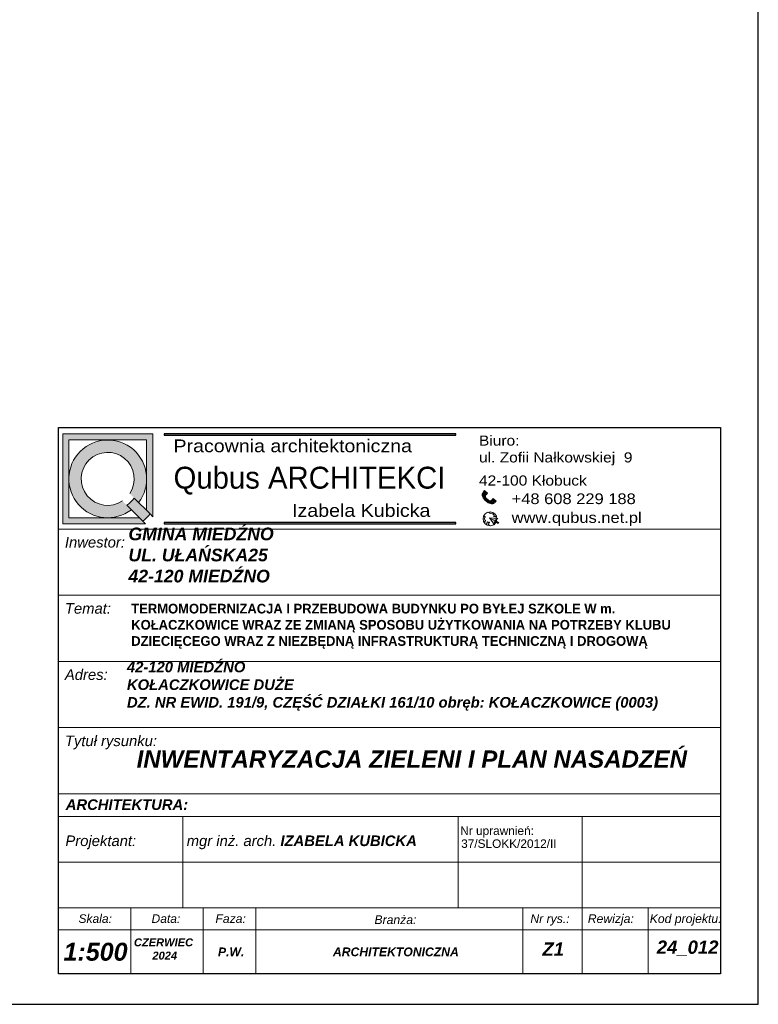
# Model space of a CAD drawing. Extents: x 40810 to 6568062, y -66833 to 5647073.
# Tile 30 of 35: x 6567936 to 6567992, y 5646768 to 5646843. Entities that reach past the tile are written whole.
import ezdxf
from ezdxf.enums import TextEntityAlignment as Align

# ---------------------------------------------------------------- set-up
doc = ezdxf.new("R2010")
doc.units = 0
doc.header["$MEASUREMENT"] = 0
doc.linetypes.add('ArchiTECH.PC Solid Line Type', pattern=[0])
doc.layers.get('0').update_dxf_attribs({"linetype": 'CONTINUOUS'})
doc.layers.add('a3', color=3, linetype='CONTINUOUS', lineweight=30, plot=False)
doc.layers.add('wymiarowanie', color=176, linetype='CONTINUOUS', lineweight=9)
doc.styles.add('ArchiTECHStyle1', font='arial.ttf', dxfattribs={"height": 0.16})
doc.styles.add('Roman', font='SIMPLEX')
doc.styles.get("Standard").update_dxf_attribs({"font": 'GOTHIC.TTF'})

msp = doc.modelspace()

# ---------------------------------------------------------------- hatches: boundary and pattern name
for points in [[(6567946.654, 5646811.336), (6567946.654, 5646811.233), (6567968.685, 5646811.233), (6567968.685, 5646811.336)], [(6567946.654, 5646804.633), (6567946.654, 5646804.53), (6567968.685, 5646804.53), (6567968.685, 5646804.633)]]:
    msp.add_hatch(color=256).paths.add_polyline_path(points)
at = {"layer": 'wymiarowanie'}
h = msp.add_hatch(color=7, dxfattribs=at)
h.paths.add_polyline_path([(6567938.986, 5646811.336), (6567945.792, 5646811.336), (6567945.792, 5646805.077), (6567945.586, 5646805.284), (6567945.325, 5646805.545), (6567945.325, 5646807.933), (6567945.325, 5646810.869), (6567942.389, 5646810.869), (6567939.453, 5646810.869), (6567939.453, 5646807.933), (6567939.453, 5646804.997), (6567942.389, 5646804.997), (6567944.777, 5646804.997), (6567945.038, 5646804.736), (6567945.244, 5646804.53), (6567938.986, 5646804.53)])
h.paths.add_polyline_path([(6567939.453, 5646807.933, -0.414214), (6567942.389, 5646810.869, -0.414214), (6567945.325, 5646807.933, -0.164764), (6567944.72, 5646806.149), (6567944.386, 5646806.483), (6567944.051, 5646806.818, 10.245542), (6567943.504, 5646806.271), (6567943.839, 5646805.935), (6567944.173, 5646805.602, -0.164764), (6567942.389, 5646804.997, -0.414214)])
h = msp.add_hatch(color=7, dxfattribs=at)
h.paths.add_polyline_path([(6567971.058, 5646806.4), (6567970.955, 5646806.493, -0.225702), (6567970.929, 5646806.648), (6567970.684, 5646806.869, 0.192399), (6567970.738, 5646806.503, 0.072563), (6567970.934, 5646806.262)])
h.paths.add_polyline_path([(6567970.745, 5646806.937), (6567970.973, 5646806.732), (6567971.074, 5646806.844), (6567970.846, 5646807.049)])
for color, points in [(1, [(6567943.839, 5646805.935, 0.078874), (6567944.386, 5646806.483), (6567944.72, 5646806.149), (6567945.325, 5646805.545), (6567945.586, 5646805.284, -0.046709), (6567945.038, 5646804.736), (6567944.777, 5646804.997), (6567944.173, 5646805.602)]), (7, [(6567971.577, 5646804.497, 0.011425), (6567971.595, 5646804.512), (6567971.596, 5646804.47)]), (7, [(6567971.783, 5646804.94), (6567971.861, 5646804.933), (6567971.783, 5646804.889, 0.012234), (6567971.783, 5646804.914, 0.012394)])]:
    msp.add_hatch(color=color, dxfattribs=at).paths.add_polyline_path(points)
h = msp.add_hatch(color=7, dxfattribs=at)
h.paths.add_polyline_path([(6567971.058, 5646806.4), (6567971.161, 5646806.307, 0.225702), (6567971.319, 5646806.297), (6567971.564, 5646806.076, -0.192399), (6567971.194, 5646806.092, -0.072563), (6567970.934, 5646806.262)])
h.paths.add_polyline_path([(6567971.625, 5646806.144), (6567971.397, 5646806.35), (6567971.498, 5646806.462), (6567971.726, 5646806.256)])
h = msp.add_hatch(color=7, dxfattribs=at)
h.paths.add_polyline_path([(6567971.225, 5646804.989), (6567971.736, 5646804.697, -0.017213), (6567971.72, 5646804.665), (6567971.67, 5646804.694, 0.008189), (6567971.668, 5646804.695, 0.53975), (6567971.594, 5646804.655), (6567971.595, 5646804.512, -0.011425), (6567971.577, 5646804.497)])
h.paths.add_polyline_path([(6567971.225, 5646804.989), (6567971.783, 5646804.94, -0.012394), (6567971.783, 5646804.914, -0.012234), (6567971.783, 5646804.889), (6567971.7, 5646804.841, 0.53975), (6567971.704, 5646804.757, 0.008189), (6567971.705, 5646804.756), (6567971.75, 5646804.731, -0.017324), (6567971.736, 5646804.697)])
h.paths.add_polyline_path([(6567970.828, 5646805.215, 0.420099), (6567970.853, 5646805.09, -0.536996), (6567970.876, 5646805.02, 0.201629), (6567970.854, 5646804.889, 0.107022), (6567970.912, 5646804.806, 0), (6567970.912, 5646804.806, -0.436557), (6567970.912, 5646804.763, 0.147081), (6567970.861, 5646804.719, 0.207035), (6567970.855, 5646804.656, -0.421728), (6567970.833, 5646804.606, -0.319958)])
h.paths.add_polyline_path([(6567970.926, 5646804.507, 0.496102), (6567971.014, 5646804.559, -0.192582), (6567971.036, 5646804.673, -0.36114), (6567971.11, 5646804.671, 0.367411), (6567971.192, 5646804.658, -1.020857), (6567971.219, 5646804.644, -0.11859), (6567971.159, 5646804.576, 0.324733), (6567971.154, 5646804.495, 0.305926), (6567971.304, 5646804.391, -0.195201)])
h.paths.add_polyline_path([(6567971.104, 5646805.417, -0.234986), (6567971.566, 5646805.34, 0.527816), (6567971.501, 5646805.255, 0.127269), (6567971.422, 5646805.288, -0.120709), (6567971.238, 5646805.353, 0.09778)])
h.paths.add_polyline_path([(6567971.534, 5646805.097, 0.337925), (6567971.564, 5646805.162, 0.273312), (6567971.753, 5646805.089, -0.023505), (6567971.768, 5646805.042, -0.126715)])
h.paths.add_polyline_path([(6567971.736, 5646804.697, 0.017324), (6567971.75, 5646804.731), (6567971.918, 5646804.635), (6567971.9, 5646804.603)])
h.paths.add_polyline_path([(6567971.736, 5646804.697), (6567971.9, 5646804.603), (6567971.882, 5646804.572), (6567971.72, 5646804.665, 0.017213)])

# ---------------------------------------------------------------- linework, layer by layer
at = {"color": 7}
for p, q in [((6567945.586, 5646805.284), (6567945.792, 5646805.077)), ((6567945.038, 5646804.736), (6567945.244, 5646804.53))]:
    msp.add_line(p, q, dxfattribs=at)
for points in [[(6567946.654, 5646811.336), (6567946.654, 5646811.233), (6567968.685, 5646811.233), (6567968.685, 5646811.336)], [(6567946.654, 5646804.633), (6567946.654, 5646804.53), (6567968.685, 5646804.53), (6567968.685, 5646804.633)]]:
    msp.add_lwpolyline(points, close=True)
at = {"layer": 'a3'}
msp.add_lwpolyline([(6567721.593, 5646916.749), (6567721.593, 5646768.249), (6567991.52, 5646768.249), (6567991.52, 5646916.749), (6567721.593, 5646916.749)], dxfattribs=at)
at = {"layer": 'wymiarowanie', "color": 0, "linetype": 'ArchiTECH.PC Solid Line Type', "lineweight": 9}
for p, q in [((6567938.659, 5646784.145), (6567938.659, 5646809.145)), ((6567938.659, 5646804.145), (6567988.659, 5646804.145)), ((6567938.659, 5646799.145), (6567988.659, 5646799.145)), ((6567938.659, 5646794.145), (6567988.659, 5646794.145)), ((6567938.659, 5646789.145), (6567988.659, 5646789.145)), ((6567938.659, 5646777.425), (6567938.659, 5646784.145)), ((6567938.659, 5646784.145), (6567988.659, 5646784.145)), ((6567938.659, 5646782.425), (6567988.659, 5646782.425)), ((6567948.057, 5646782.425), (6567948.057, 5646775.543)), ((6567968.855, 5646782.425), (6567968.855, 5646775.543)), ((6567978.222, 5646782.425), (6567978.222, 5646775.543)), ((6567938.659, 5646778.984), (6567988.659, 5646778.984)), ((6567938.659, 5646775.543), (6567988.659, 5646775.543)), ((6567938.659, 5646775.543), (6567988.659, 5646775.543)), ((6567938.659, 5646775.543), (6567988.659, 5646775.543)), ((6567938.659, 5646775.543), (6567988.659, 5646775.543)), ((6567938.659, 5646775.543), (6567988.659, 5646775.543)), ((6567938.659, 5646775.543), (6567988.659, 5646775.543)), ((6567944.128, 5646775.543), (6567944.128, 5646770.543)), ((6567949.597, 5646775.543), (6567949.597, 5646770.543)), ((6567953.578, 5646775.543), (6567953.578, 5646770.543)), ((6567973.74, 5646775.543), (6567973.74, 5646770.543)), ((6567978.222, 5646775.543), (6567978.222, 5646770.543)), ((6567983.19, 5646775.543), (6567983.19, 5646770.543)), ((6567938.659, 5646773.877), (6567988.659, 5646773.877)), ((6567938.659, 5646770.543), (6567988.659, 5646770.543))]:
    msp.add_line(p, q, dxfattribs=at)
at = {"layer": 'wymiarowanie', "color": 7}
for p, q in [((6567970.684, 5646806.869), (6567970.929, 5646806.648)), ((6567970.846, 5646807.049), (6567970.745, 5646806.937)), ((6567970.745, 5646806.937), (6567970.973, 5646806.732)), ((6567970.846, 5646807.049), (6567971.074, 5646806.844)), ((6567970.973, 5646806.732), (6567971.074, 5646806.844)), ((6567970.955, 5646806.493), (6567971.396, 5646806.096)), ((6567971.564, 5646806.076), (6567971.319, 5646806.297)), ((6567971.397, 5646806.35), (6567971.498, 5646806.462)), ((6567971.625, 5646806.144), (6567971.397, 5646806.35)), ((6567971.726, 5646806.256), (6567971.498, 5646806.462)), ((6567971.726, 5646806.256), (6567971.625, 5646806.144)), ((6567971.861, 5646804.933), (6567971.225, 5646804.989)), ((6567971.225, 5646804.989), (6567971.9, 5646804.603)), ((6567971.596, 5646804.47), (6567971.225, 5646804.989)), ((6567971.594, 5646804.655), (6567971.596, 5646804.47)), ((6567971.668, 5646804.695), (6567971.882, 5646804.572)), ((6567971.7, 5646804.841), (6567971.861, 5646804.933)), ((6567971.704, 5646804.757), (6567971.918, 5646804.635)), ((6567971.9, 5646804.603), (6567971.882, 5646804.572)), ((6567971.9, 5646804.603), (6567971.918, 5646804.635))]:
    msp.add_line(p, q, dxfattribs=at)
at = {"layer": 'wymiarowanie', "color": 1}
for p, q in [((6567945.038, 5646804.736), (6567943.839, 5646805.935)), ((6567945.586, 5646805.284), (6567944.386, 5646806.483))]:
    msp.add_line(p, q, dxfattribs=at)
at = {"layer": 'wymiarowanie', "color": 0, "lineweight": 30}
msp.add_lwpolyline([(6567938.659, 5646811.806), (6567988.659, 5646811.806), (6567988.659, 5646770.543), (6567938.659, 5646770.543)], close=True, dxfattribs=at)
at = {"layer": 'wymiarowanie', "color": 7}
for points in [[(6567945.792, 5646805.077), (6567945.792, 5646811.336), (6567938.986, 5646811.336), (6567938.986, 5646804.53), (6567945.244, 5646804.53)], [(6567945.325, 5646805.545), (6567945.325, 5646810.869), (6567939.453, 5646810.869), (6567939.453, 5646804.997), (6567944.777, 5646804.997)]]:
    msp.add_lwpolyline(points, dxfattribs=at)
at = {"layer": 'wymiarowanie', "color": 7, "lineweight": 13}
msp.add_circle((6567971.258, 5646804.914), 0.525, dxfattribs=at)
at = {"layer": 'wymiarowanie', "color": 7}
for centre, radius, start, end in [((6567942.389, 5646807.933), 2.936, 322.57509, 307.42491), ((6567942.389, 5646807.933), 2.002, 326.14921, 303.85079), ((6567971.168, 5646806.754), 0.498, 166.67957, 210.24197), ((6567971.105, 5646806.599), 0.184, 164.31579, 215.19037), ((6567971.663, 5646807.053), 1.076, 210.73037, 227.33158), ((6567971.645, 5646807.07), 1.076, 228.6417, 245.24291), ((6567971.251, 5646806.468), 0.184, 240.78291, 291.65748), ((6567971.399, 5646806.546), 0.498, 245.7313, 289.2937), ((6567942.389, 5646807.933), 4.152, 309.65143, 320.34857), ((6567970.902, 5646805.165), 0.0895, 145.81652, 236.96537), ((6567970.841, 5646805.047), 0.0443, 321.3211, 74.26354), ((6567971.012, 5646805.046), 0.382, 53.63525, 75.97372), ((6567971.464, 5646805.695), 0.41, 236.50654, 264.03785), ((6567971.398, 5646805.118), 0.172, 14.92604, 81.86713), ((6567971.563, 5646805.275), 0.0649, 87.29907, 197.66328), ((6567971.506, 5646805.149), 0.0589, 297.9169, 12.60242), ((6567971.757, 5646805.524), 0.482, 242.38997, 271.27687), ((6567971.72, 5646805.286), 0.2, 218.55427, 279.6995), ((6567970.82, 5646804.641), 0.0379, 291.2453, 22.71136), ((6567971.02, 5646804.928), 0.171, 147.73007, 193.32869), ((6567970.932, 5646804.68), 0.0809, 150.948, 197.73589), ((6567971.075, 5646804.981), 0.239, 202.61984, 227.05452), ((6567970.958, 5646804.656), 0.116, 113.52157, 146.9902), ((6567970.892, 5646804.784), 0.0293, 313.10427, 47.44022), ((6567970.951, 5646804.566), 0.0638, 247.55357, 353.09799), ((6567971.168, 5646804.588), 0.157, 147.18676, 190.78958), ((6567971.072, 5646804.628), 0.0575, 48.68881, 128.11552), ((6567971.158, 5646804.713), 0.0646, 221.07993, 301.77551), ((6567971.212, 5646804.532), 0.069, 140.11365, 212.07498), ((6567971.306, 5646804.554), 0.163, 201.19555, 269.23648), ((6567971.047, 5646804.734), 0.193, 305.31298, 332.36541), ((6567971.206, 5646804.652), 0.015, 330.54592, 152.91123), ((6567971.644, 5646804.65), 0.0503, 59.2997, 174.60823), ((6567971.73, 5646804.8), 0.0503, 125.86793, 241.17645)]:
    msp.add_arc(centre, radius, start, end, dxfattribs=at)
at = {"layer": 'wymiarowanie', "color": 1}
msp.add_arc((6567942.389, 5646807.933), 2.469, 305.9804, 324.0196, dxfattribs=at)

# ---------------------------------------------------------------- texts
at = {"attachment_point": 1}
for s, insert, char_height, width in [('{\\fCentury Gothic|b0|i0|c238|p34;\\W1.15;\\T1;Biuro:\\Pul. Zofii Nałkowskiej  9}', (6567970.425, 5646811.207), 0.76196, 29.66769), ('{\\fCentury Gothic|b0|i0|c238|p34;\\W1.15;Pracownia architektoniczna}', (6567947.356, 5646810.907), 0.96206, 21.73406), ('\\pt6;{\\fCentury Gothic|b0|i0|c238|p34;\\W1.15000x;42-100 Kłobuck}', (6567970.425, 5646808.19), 0.76196, 29.66769), ('{\\fCentury Gothic|b0|i0|c238|p34;\\W1.15;+48 608 229 188}', (6567972.892, 5646806.835), 0.80883, 31.49282), ('{\\fCentury Gothic|b0|i0|c238|p34;\\W1.15;Izabela Kubicka}', (6567956.31, 5646806.027), 0.96206, 21.73406), ('{\\fCentury Gothic|b0|i0|c238|p34;\\W1.15;www.qubus.net.pl}', (6567972.892, 5646805.417), 0.80883, 31.49282)]:
    msp.add_mtext(s, dxfattribs=dict(at, insert=insert, char_height=char_height, width=width))
at = {"insert": (6567944.165, 5646798.5), "char_height": 0.733333, "width": 44.49427, "attachment_point": 1, "style": 'Roman'}
msp.add_mtext('{\\fCentury Gothic|b1|i0|c238|p34;TERMOMODERNIZACJA I PRZEBUDOWA BUDYNKU PO BYŁEJ SZKOLE W m. KOŁACZKOWICE WRAZ ZE ZMIANĄ SPOSOBU UŻYTKOWANIA NA POTRZEBY KLUBU DZIECIĘCEGO WRAZ Z NIEZBĘDNĄ INFRASTRUKTURĄ TECHNICZNĄ I DROGOWĄ}', dxfattribs=at)
at = {"layer": 'wymiarowanie', "color": 0, "style": 'ArchiTECHStyle1'}
for s, p in [('Nr uprawnień:', (6567969.01, 5646780.848)), ('37/SLOKK/2012/II', (6567969.079, 5646779.872))]:
    msp.add_text(s, height=0.64, dxfattribs=at).set_placement(p, align=Align.BOTTOM_LEFT)
at = {"layer": 'wymiarowanie', "color": 7, "insert": (6567947.36, 5646808.849), "char_height": 1.65424, "width": 25.07895, "attachment_point": 1}
msp.add_mtext('{\\fCentury Gothic|b0|i0|c238|p34;Qubus ARCHITEKCI}', dxfattribs=at)
at = {"layer": 'wymiarowanie', "color": 1, "ltscale": 0.45, "attachment_point": 1}
for s, insert, char_height, width in [('{\\fArial|b1|i1|c238|p34;\\C7;GMINA MIEDŹNO\\PUL. UŁAŃSKA25\\P42-120 MIEDŹNO}', (6567943.953, 5646804.251), 0.9551, 54.28998), ('{\\fArial|b1|i1|c238|p34;\\C7;42-120 MIEDŹNO\\PKOŁACZKOWICE DUŻE\\P\\A1;DZ. NR EWID. 191/9, CZĘŚĆ DZIAŁKI 161/10 obręb: KOŁACZKOWICE (0003)}', (6567943.839, 5646794.124), 0.8, 44.82014)]:
    msp.add_mtext(s, dxfattribs=dict(at, insert=insert, char_height=char_height, width=width))
at = {"layer": 'wymiarowanie', "color": 0, "ltscale": 0.45, "attachment_point": 1}
for s, insert, char_height, width in [('{\\fArial CE|b0|i1|c238|p34;Inwestor:}', (6567939.155, 5646803.548), 0.79972, 50.79365), ('{\\fArial CE|b0|i1|c238|p34;Temat:}', (6567939.155, 5646798.548), 0.79972, 50.79365), ('{\\fArial CE|b0|i1|c238|p34;Adres:}', (6567939.155, 5646793.548), 0.79972, 50.79365), ('{\\fArial CE|b0|i1|c238|p34;Tytuł rysunku:}', (6567939.155, 5646788.548), 0.79972, 50.79365), ('{\\fArial|b1|i1|c238|p34;INWENTARYZACJA ZIELENI I PLAN NASADZEŃ}', (6567944.571, 5646787.421), 1.3, 50.79365), ('{\\fArial|b1|i1|c238|p34;ARCHITEKTURA:}', (6567939.217, 5646783.731), 0.79972, 50.79365), ('{\\fArial CE|b0|i1|c238|p34;Projektant:}', (6567939.194, 5646781), 0.79972, 50.79365), ('{\\fArial CE|b0|i1|c238|p34;mgr inż. arch. \\fArial CE|b1|i1|c238|p34;IZABELA KUBICKA}', (6567948.354, 5646781), 0.79972, 50.79365), ('{\\fArial CE|b0|i1|c238|p34;Skala:}', (6567940.181, 5646775.048), 0.65, 50.79365), ('{\\fArial CE|b0|i1|c238|p34;Data:}', (6567945.698, 5646775.048), 0.65, 50.79365), ('{\\fArial CE|b0|i1|c238|p34;Faza:}', (6567950.52, 5646775.048), 0.65862, 50.79365), ('{\\fArial CE|b0|i1|c238|p34;Branża:}', (6567962.531, 5646774.968), 0.65862, 50.79365), ('{\\fArial CE|b0|i1|c238|p34;Nr rys.:}', (6567974.306, 5646775.048), 0.65862, 50.79365), ('{\\fArial CE|b0|i1|c238|p34;Rewizja:}', (6567978.644, 5646775.048), 0.65862, 50.79365), ('{\\fArial CE|b0|i1|c238|p34;Kod projektu:}', (6567983.321, 5646775.048), 0.65862, 50.79365), ('\\pxt27.778333;{\\fArial|b1|i1|c238|p34;   CZERWIEC\\P         2024}', (6567943.668, 5646773.227), 0.6, 50.79365), ('{\\fArial|b1|i1|c238|p34;24_012}', (6567983.851, 5646773.063), 1, 50.79365), ('{\\fArial|b1|i1|c238|p34;1:500}', (6567939.049, 5646772.898), 1.3545, 40.63492), ('{\\fArial CE|b1|i1|c238|p34;P.W.}', (6567950.713, 5646772.54), 0.65862, 50.79365), ('{\\fArial CE|b1|i1|c238|p34;ARCHITEKTONICZNA}', (6567959.396, 5646772.54), 0.65862, 50.79365), ('{\\fArial|b1|i1|c238|p34;Z1}', (6567975.217, 5646772.922), 1, 50.79365)]:
    msp.add_mtext(s, dxfattribs=dict(at, insert=insert, char_height=char_height, width=width))

doc.saveas('drawing.dxf')
